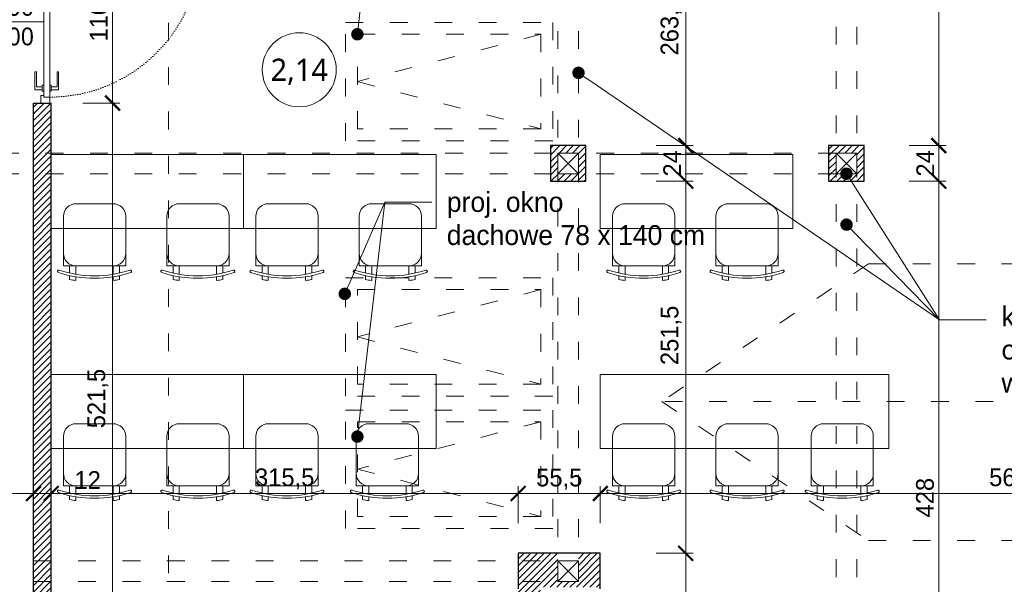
# Model space of a CAD drawing. Header units: millimetres. Extents: x 80301 to 146489, y -78581 to -28273.
# Tile 102 of 135: x 127965 to 128630, y -64125 to -63743. Entities that reach past the tile are written whole.
import ezdxf
from ezdxf import colors
from ezdxf.entities.mleader import LeaderData, LeaderLine
from ezdxf.enums import TextEntityAlignment as Align
from ezdxf.math import Vec2, Vec3

# ---------------------------------------------------------------- set-up
doc = ezdxf.new("R2010")
doc.units = ezdxf.units.MM
doc.linetypes.add('ACAD_ISO03W100', pattern=[30, 12, -18])
doc.linetypes.add('ACAD_ISO07W100', pattern=[3, 0, -3])
doc.layers.get('0').update_dxf_attribs({"lineweight": 0})
doc.layers.add('A-przekrycieram.ART', color=7, linetype='Continuous', lineweight=0, true_color=0xffffff)
doc.layers.add('wypełnienie 2', color=7, linetype='Continuous', lineweight=0, true_color=0x363636)
for name, color, linetype, lineweight in [('opis..KF', 250, 'Continuous', 15), ('stolarka_arch', 250, 'Continuous', 5), ('TEXT', 63, 'Continuous', 0), ('wymiar..KF', 12, 'Continuous', 5), ('ściana pro..KF', 222, 'Continuous', 30), ('ściany ist..KF', 61, 'Continuous', 5)]:
    doc.layers.add(name, color=color, linetype=linetype, lineweight=lineweight)
doc.styles.add('ARCH', font='segoeuil.ttf')
doc.styles.add('kamil', font='GOTHIC.TTF')
doc.dimstyles.new('100..KF', dxfattribs={"dimtxt": 12, "dimasz": 10, "dimexe": 5, "dimexo": 5, "dimgap": 3, "dimtad": 1, "dimdec": 1, "dimrnd": 0.5, "dimtxsty": 'kamil', "dimblk": 'ARCHTICK', "dimcen": 0, "dimclrd": 256, "dimclre": 256, "dimclrt": 256, "dimadec": 0, "dimazin": 0, "dimtfac": 1, "dimtdec": 1, "dimtofl": 0, "dimtmove": 0, "dimatfit": 3, "dimfxl": 10, "dimfxlon": 1, "dimlwd": 0, "dimlwe": 0, "dimarcsym": 0})
pattern_1 = [(45, (-308.0725, -28536.048), (-2.24506403, 2.24506403), [])]

# ---------------------------------------------------------------- blocks, each defined once
blk = doc.blocks.new('*U1234')
at = {"layer": 'A-przekrycieram.ART'}
h = blk.add_hatch(color=256, dxfattribs=at)
h.dxf.hatch_style = 1
h.paths.add_polyline_path([(0, 4200), (8500, 4200), (8500, 0), (0, 0)])
h.paths.add_polyline_path([(200, 4100), (8400, 4100), (8400, 100), (200, 100)], flags=16)
blk = doc.blocks.new('krzesło')
for p, q in [((5.74, 41.61), (5.74, 41.61)), ((2.59, 33.47), (0.01, 33.47)), ((9.14, 33.47), (4.31, 33.47)), ((9.14, 37.67), (42.78, 37.67)), ((9.14, -4.37), (9.14, 37.67)), ((1.78, 29.26), (-0.77, 29.26)), ((9.14, 29.26), (3.49, 29.26)), ((51.19, 29.26), (51.19, 4.04)), ((1.78, 4.04), (-0.77, 4.04)), ((9.14, 4.04), (3.49, 4.04)), ((2.59, -0.17), (0.01, -0.17)), ((9.14, -0.17), (4.31, -0.17)), ((42.78, -4.37), (9.14, -4.37)), ((5.74, -8.31), (5.74, -8.31))]:
    blk.add_line(p, q)
for centre, radius, start, end in [((79.11, 16.65), 78.35, 161.83805, 198.16195), ((79.11, 16.65), 76.67, 161.83805, 198.16195), ((5.46, 40.81), 0.841, 71.2164, 161.83805), ((5.46, 40.81), 0.841, 341.83805, 71.2164), ((79.11, 16.65), 80.87, 167.99678, 171.02665), ((17.55, 29.26), 8.41, 90, 180), ((42.78, 29.26), 8.41, 0, 90), ((79.11, 16.65), 80.87, 188.97335, 192.00322), ((17.55, 4.04), 8.41, 180, 270), ((42.78, 4.04), 8.41, 270, 0), ((5.46, -7.51), 0.841, 198.16195, 288.7836), ((5.46, -7.51), 0.841, 288.7836, 18.16195)]:
    blk.add_arc(centre, radius, start, end)
blk = doc.blocks.new('*U648')
at = {"layer": 'stolarka_arch', "linetype": 'ACAD_ISO03W100', "lineweight": 0, "ltscale": 0.1}
for points in [[(4.5, 102), (4.5, 0), (8.5, 0), (8.5, 102)], [(3.5, 97), (-1.5, 97), (-1.5, 85), (-0.5, 85), (-0.5, 95), (3.5, 95)], [(3.5, 98), (3.5, 94), (4.5, 94), (4.5, 98)], [(9.5, 98), (9.5, 94), (8.5, 94), (8.5, 98)], [(9.5, 97), (14.5, 97), (14.5, 85), (13.5, 85), (13.5, 95), (9.5, 95)]]:
    blk.add_lwpolyline(points, close=True, dxfattribs=at)
at = {"layer": 'stolarka_arch'}
for points in [[(5, -4), (5, -6), (0, -6), (0, 0), (4, 0), (4, -4), (5, -4)], [(106, 0), (4, 0), (4, -4), (106, -4)], [(101, 1), (101, 6), (89, 6), (89, 5), (99, 5), (99, 1)], [(102, 1), (98, 1), (98, 0), (102, 0)], [(105, -4), (105, -6), (110, -6), (110, 0), (106, 0), (106, -4), (105, -4)], [(101, -5), (101, -10), (89, -10), (89, -9), (99, -9), (99, -5)], [(102, -5), (98, -5), (98, -4), (102, -4)]]:
    blk.add_lwpolyline(points, close=True, dxfattribs=at)
blk.add_circle((4, 0.5), 0.5, dxfattribs=at)
at = {"layer": 'stolarka_arch', "linetype": 'ACAD_ISO07W100', "lineweight": 0, "ltscale": 0.5}
blk.add_arc((4, 0), 102, 0, 89.65063, dxfattribs=at)
blk = doc.blocks.new('opis drzwi')
at = {"layer": 'opis..KF'}
blk.add_line((-20, 0), (20, 0), dxfattribs=at)
at = {"layer": 'opis..KF', "style": 'ARCH', "flags": 12}
for tag, p in [('90', (0, 10)), ('200', (0, -10))]:
    blk.add_attdef(tag, text='', height=12, dxfattribs=at).set_placement(p, align=Align.MIDDLE_CENTER)
blk = doc.blocks.new('nr pom')
at = {"layer": 'opis..KF', "lineweight": 20}
blk.add_circle((0, 0), 25, dxfattribs=at)
at = {"layer": 'opis..KF', "style": 'ARCH'}
blk.add_attdef('00', text='', height=15, dxfattribs=at).set_placement((0, 0), align=Align.MIDDLE_CENTER)
blk = doc.blocks.new('_Dot')
at = {"color": 0, "linetype": 'ByBlock', "lineweight": -2}
blk.add_line((-0.5, 0), (-1, 0), dxfattribs=at)
at = {"color": 0, "linetype": 'ByBlock', "const_width": 0.5}
blk.add_lwpolyline([(-0.25, 0, 1), (0.25, 0, 1)], format="xyb", close=True, dxfattribs=at)
blk = doc.blocks.new('_ArchTick')
at = {"color": 0, "linetype": 'ByBlock', "const_width": 0.15}
blk.add_lwpolyline([(-0.5, -0.5), (0.5, 0.5)], dxfattribs=at)
blk = doc.blocks.new('*D1294')
at = {"layer": 'Defpoints', "color": 0, "linetype": 'ByBlock', "transparency": 16777216}
for p in [(127974.4, -64063.17), (127974.4, -64108.6), (127804.65, -64132.48)]:
    blk.add_point(p, dxfattribs=at)
at = {"layer": 'wymiar..KF', "linetype": 'Continuous', "lineweight": 0, "transparency": 16777216}
for p, q in [((127804.65, -64083.17), (127804.65, -64058.17)), ((127804.65, -64063.17), (127974.4, -64063.17)), ((127974.4, -64083.17), (127974.4, -64058.17))]:
    blk.add_line(p, q, dxfattribs=at)
at = {"layer": 'wymiar..KF', "linetype": 'ByBlock', "lineweight": 0, "transparency": 16777216, "xscale": 10, "yscale": 10, "zscale": 10, "rotation": 180}
blk.add_blockref('_ArchTick', (127804.65, -64063.17), dxfattribs=at)
at = {"layer": 'wymiar..KF', "linetype": 'ByBlock', "lineweight": 0, "transparency": 16777216, "xscale": 10, "yscale": 10, "zscale": 10}
blk.add_blockref('_ArchTick', (127974.4, -64063.17), dxfattribs=at)
at = {"layer": 'wymiar..KF', "linetype": 'ByBlock', "transparency": 16777216, "insert": (127889.53, -64053.87), "char_height": 12, "attachment_point": 5, "style": 'kamil'}
blk.add_mtext('170', dxfattribs=at)
blk = doc.blocks.new('*D1295')
at = {"layer": 'Defpoints', "color": 0, "linetype": 'ByBlock', "transparency": 16777216}
for p in [(127986.4, -64063.17), (127974.4, -64108.6), (127986.4, -64108.6)]:
    blk.add_point(p, dxfattribs=at)
at = {"layer": 'wymiar..KF', "linetype": 'Continuous', "lineweight": 0, "transparency": 16777216}
for p, q in [((127974.4, -64083.17), (127974.4, -64058.17)), ((127974.4, -64063.17), (127986.4, -64063.17)), ((127986.4, -64083.17), (127986.4, -64058.17)), ((128021.82, -64063.17), (127986.4, -64063.17))]:
    blk.add_line(p, q, dxfattribs=at)
at = {"layer": 'wymiar..KF', "linetype": 'ByBlock', "lineweight": 0, "transparency": 16777216, "xscale": 10, "yscale": 10, "zscale": 10, "rotation": 180}
blk.add_blockref('_ArchTick', (127974.4, -64063.17), dxfattribs=at)
at = {"layer": 'wymiar..KF', "linetype": 'ByBlock', "lineweight": 0, "transparency": 16777216, "xscale": 10, "yscale": 10, "zscale": 10}
blk.add_blockref('_ArchTick', (127986.4, -64063.17), dxfattribs=at)
at = {"layer": 'wymiar..KF', "linetype": 'ByBlock', "transparency": 16777216, "insert": (128011.06, -64054.02), "char_height": 12, "attachment_point": 5, "style": 'kamil'}
blk.add_mtext('12', dxfattribs=at)
blk = doc.blocks.new('*D1296')
at = {"layer": 'Defpoints', "color": 0, "linetype": 'ByBlock', "transparency": 16777216}
for p in [(128301.9, -64063.17), (127986.4, -64108.6), (128301.9, -64103.6)]:
    blk.add_point(p, dxfattribs=at)
at = {"layer": 'wymiar..KF', "linetype": 'Continuous', "lineweight": 0, "transparency": 16777216}
for p, q in [((127986.4, -64083.17), (127986.4, -64058.17)), ((127986.4, -64063.17), (128301.9, -64063.17)), ((128301.9, -64083.17), (128301.9, -64058.17))]:
    blk.add_line(p, q, dxfattribs=at)
at = {"layer": 'wymiar..KF', "linetype": 'ByBlock', "lineweight": 0, "transparency": 16777216, "xscale": 10, "yscale": 10, "zscale": 10, "rotation": 180}
blk.add_blockref('_ArchTick', (127986.4, -64063.17), dxfattribs=at)
at = {"layer": 'wymiar..KF', "linetype": 'ByBlock', "lineweight": 0, "transparency": 16777216, "xscale": 10, "yscale": 10, "zscale": 10}
blk.add_blockref('_ArchTick', (128301.9, -64063.17), dxfattribs=at)
at = {"layer": 'wymiar..KF', "linetype": 'ByBlock', "transparency": 16777216, "insert": (128144.15, -64053.32), "char_height": 12, "attachment_point": 5, "style": 'kamil'}
blk.add_mtext('315,5', dxfattribs=at)
blk = doc.blocks.new('*D1297')
at = {"layer": 'Defpoints', "color": 0, "linetype": 'ByBlock', "transparency": 16777216}
for p in [(128357.4, -64063.17), (128301.9, -64103.6), (128357.4, -64103.6)]:
    blk.add_point(p, dxfattribs=at)
at = {"layer": 'wymiar..KF', "linetype": 'Continuous', "lineweight": 0, "transparency": 16777216}
for p, q in [((128301.9, -64083.17), (128301.9, -64058.17)), ((128301.9, -64063.17), (128357.4, -64063.17)), ((128357.4, -64083.17), (128357.4, -64058.17))]:
    blk.add_line(p, q, dxfattribs=at)
at = {"layer": 'wymiar..KF', "linetype": 'ByBlock', "lineweight": 0, "transparency": 16777216, "xscale": 10, "yscale": 10, "zscale": 10, "rotation": 180}
blk.add_blockref('_ArchTick', (128301.9, -64063.17), dxfattribs=at)
at = {"layer": 'wymiar..KF', "linetype": 'ByBlock', "lineweight": 0, "transparency": 16777216, "xscale": 10, "yscale": 10, "zscale": 10}
blk.add_blockref('_ArchTick', (128357.4, -64063.17), dxfattribs=at)
at = {"layer": 'wymiar..KF', "linetype": 'ByBlock', "transparency": 16777216, "insert": (128329.65, -64053.47), "char_height": 12, "attachment_point": 5, "style": 'kamil'}
blk.add_mtext('55,5', dxfattribs=at)
blk = doc.blocks.new('*D1298')
at = {"layer": 'Defpoints', "color": 0, "linetype": 'ByBlock', "transparency": 16777216}
for p in [(128922.9, -64051.73), (128922.9, -64063.17), (128357.4, -64103.6)]:
    blk.add_point(p, dxfattribs=at)
at = {"layer": 'wymiar..KF', "linetype": 'Continuous', "lineweight": 0, "transparency": 16777216}
for p, q in [((128357.4, -64083.17), (128357.4, -64058.17)), ((128357.4, -64063.17), (128922.9, -64063.17)), ((128922.9, -64056.73), (128922.9, -64068.17))]:
    blk.add_line(p, q, dxfattribs=at)
at = {"layer": 'wymiar..KF', "linetype": 'ByBlock', "lineweight": 0, "transparency": 16777216, "xscale": 10, "yscale": 10, "zscale": 10, "rotation": 180}
blk.add_blockref('_ArchTick', (128357.4, -64063.17), dxfattribs=at)
at = {"layer": 'wymiar..KF', "linetype": 'ByBlock', "lineweight": 0, "transparency": 16777216, "xscale": 10, "yscale": 10, "zscale": 10}
blk.add_blockref('_ArchTick', (128922.9, -64063.17), dxfattribs=at)
at = {"layer": 'wymiar..KF', "linetype": 'ByBlock', "transparency": 16777216, "insert": (128640.15, -64053.32), "char_height": 12, "attachment_point": 5, "style": 'kamil'}
blk.add_mtext('565,5', dxfattribs=at)
blk = doc.blocks.new('*D1323')
at = {"layer": 'Defpoints', "color": 0, "linetype": 'ByBlock', "transparency": 16777216}
for p in [(127974.4, -63799.21), (128027.87, -63799.21), (128027.87, -64320.49)]:
    blk.add_point(p, dxfattribs=at)
at = {"layer": 'wymiar..KF', "linetype": 'Continuous', "lineweight": 0, "transparency": 16777216}
for p, q in [((128007.87, -63799.21), (128032.87, -63799.21)), ((128027.87, -64320.49), (128027.87, -63799.21)), ((128027.87, -64320.49), (128032.87, -64320.49))]:
    blk.add_line(p, q, dxfattribs=at)
at = {"layer": 'wymiar..KF', "linetype": 'ByBlock', "lineweight": 0, "transparency": 16777216, "xscale": 10, "yscale": 10, "zscale": 10}
for p, rotation in [((128027.87, -63799.21), 90), ((128027.87, -64320.49), 270)]:
    blk.add_blockref('_ArchTick', p, dxfattribs=dict(at, rotation=rotation))
at = {"layer": 'wymiar..KF', "linetype": 'ByBlock', "transparency": 16777216, "insert": (128018.01, -63998.99), "char_height": 12, "attachment_point": 5, "rotation": 90, "style": 'kamil'}
blk.add_mtext('521,5', dxfattribs=at)
blk = doc.blocks.new('*D1324')
at = {"layer": 'Defpoints', "color": 0, "linetype": 'ByBlock', "transparency": 16777216}
for p in [(127974.4, -63689.21), (128027.87, -63689.21), (127974.4, -63799.21)]:
    blk.add_point(p, dxfattribs=at)
at = {"layer": 'wymiar..KF', "linetype": 'Continuous', "lineweight": 0, "transparency": 16777216}
for p, q in [((128007.87, -63689.21), (128032.87, -63689.21)), ((128027.87, -63799.21), (128027.87, -63689.21)), ((128007.87, -63799.21), (128032.87, -63799.21))]:
    blk.add_line(p, q, dxfattribs=at)
at = {"layer": 'wymiar..KF', "linetype": 'ByBlock', "lineweight": 0, "transparency": 16777216, "xscale": 10, "yscale": 10, "zscale": 10}
for p, rotation in [((128027.87, -63689.21), 90), ((128027.87, -63799.21), 270)]:
    blk.add_blockref('_ArchTick', p, dxfattribs=dict(at, rotation=rotation))
at = {"layer": 'wymiar..KF', "linetype": 'ByBlock', "transparency": 16777216, "insert": (128018.56, -63744.21), "char_height": 12, "attachment_point": 5, "rotation": 90, "style": 'kamil'}
blk.add_mtext('110', dxfattribs=at)
blk = doc.blocks.new('*D1349')
at = {"layer": 'Defpoints', "color": 0, "linetype": 'ByBlock', "transparency": 16777216}
for p in [(128357.4, -64103.6), (128415.11, -64103.6), (128361.16, -64320.49)]:
    blk.add_point(p, dxfattribs=at)
at = {"layer": 'wymiar..KF', "linetype": 'Continuous', "lineweight": 0, "transparency": 16777216}
for p, q in [((128395.11, -64103.6), (128420.11, -64103.6)), ((128415.11, -64320.49), (128415.11, -64103.6)), ((128395.11, -64320.49), (128420.11, -64320.49))]:
    blk.add_line(p, q, dxfattribs=at)
at = {"layer": 'wymiar..KF', "linetype": 'ByBlock', "lineweight": 0, "transparency": 16777216, "xscale": 10, "yscale": 10, "zscale": 10}
for p, rotation in [((128415.11, -64103.6), 90), ((128415.11, -64320.49), 270)]:
    blk.add_blockref('_ArchTick', p, dxfattribs=dict(at, rotation=rotation))
at = {"layer": 'wymiar..KF', "linetype": 'ByBlock', "transparency": 16777216, "insert": (128405.81, -64231.83), "char_height": 12, "attachment_point": 5, "rotation": 90, "style": 'kamil'}
blk.add_mtext('217', dxfattribs=at)
blk = doc.blocks.new('*D1350')
at = {"layer": 'Defpoints', "color": 0, "linetype": 'ByBlock', "transparency": 16777216}
for p in [(128347.65, -63851.99), (128415.11, -63851.99), (128357.4, -64103.6)]:
    blk.add_point(p, dxfattribs=at)
at = {"layer": 'wymiar..KF', "linetype": 'Continuous', "lineweight": 0, "transparency": 16777216}
for p, q in [((128395.11, -63851.99), (128420.11, -63851.99)), ((128415.11, -64103.6), (128415.11, -63851.99)), ((128395.11, -64103.6), (128420.11, -64103.6))]:
    blk.add_line(p, q, dxfattribs=at)
at = {"layer": 'wymiar..KF', "linetype": 'ByBlock', "lineweight": 0, "transparency": 16777216, "xscale": 10, "yscale": 10, "zscale": 10}
for p, rotation in [((128415.11, -63851.99), 90), ((128415.11, -64103.6), 270)]:
    blk.add_blockref('_ArchTick', p, dxfattribs=dict(at, rotation=rotation))
at = {"layer": 'wymiar..KF', "linetype": 'ByBlock', "transparency": 16777216, "insert": (128405.26, -63956.29), "char_height": 12, "attachment_point": 5, "rotation": 90, "style": 'kamil'}
blk.add_mtext('251,5', dxfattribs=at)
blk = doc.blocks.new('*D1351')
at = {"layer": 'Defpoints', "color": 0, "linetype": 'ByBlock', "transparency": 16777216}
for p in [(128347.65, -63827.99), (128415.11, -63827.99), (128347.65, -63851.99)]:
    blk.add_point(p, dxfattribs=at)
at = {"layer": 'wymiar..KF', "linetype": 'Continuous', "lineweight": 0, "transparency": 16777216}
for p, q in [((128395.11, -63827.99), (128420.11, -63827.99)), ((128415.11, -63851.99), (128415.11, -63827.99)), ((128395.11, -63851.99), (128420.11, -63851.99))]:
    blk.add_line(p, q, dxfattribs=at)
at = {"layer": 'wymiar..KF', "linetype": 'ByBlock', "lineweight": 0, "transparency": 16777216, "xscale": 10, "yscale": 10, "zscale": 10}
for p, rotation in [((128415.11, -63827.99), 90), ((128415.11, -63851.99), 270)]:
    blk.add_blockref('_ArchTick', p, dxfattribs=dict(at, rotation=rotation))
at = {"layer": 'wymiar..KF', "linetype": 'ByBlock', "transparency": 16777216, "insert": (128405.96, -63839.99), "char_height": 12, "attachment_point": 5, "rotation": 90, "style": 'kamil'}
blk.add_mtext('24', dxfattribs=at)
blk = doc.blocks.new('*D1352')
at = {"layer": 'Defpoints', "color": 0, "linetype": 'ByBlock', "transparency": 16777216}
for p in [(128415.11, -63564.49), (128415.11, -63564.49), (128347.65, -63827.99)]:
    blk.add_point(p, dxfattribs=at)
at = {"layer": 'wymiar..KF', "linetype": 'Continuous', "lineweight": 0, "transparency": 16777216}
for p, q in [((128415.11, -63564.49), (128420.11, -63564.49)), ((128415.11, -63827.99), (128415.11, -63564.49)), ((128395.11, -63827.99), (128420.11, -63827.99))]:
    blk.add_line(p, q, dxfattribs=at)
at = {"layer": 'wymiar..KF', "linetype": 'ByBlock', "lineweight": 0, "transparency": 16777216, "xscale": 10, "yscale": 10, "zscale": 10}
for p, rotation in [((128415.11, -63564.49), 90), ((128415.11, -63827.99), 270)]:
    blk.add_blockref('_ArchTick', p, dxfattribs=dict(at, rotation=rotation))
at = {"layer": 'wymiar..KF', "linetype": 'ByBlock', "transparency": 16777216, "insert": (128405.26, -63746.98), "char_height": 12, "attachment_point": 5, "rotation": 90, "style": 'kamil'}
blk.add_mtext('263,5', dxfattribs=at)
blk = doc.blocks.new('*D1392')
at = {"layer": 'Defpoints', "color": 0, "linetype": 'ByBlock', "transparency": 16777216}
for p in [(128535.65, -63851.99), (128586.07, -63851.99), (128535.65, -64279.99)]:
    blk.add_point(p, dxfattribs=at)
at = {"layer": 'wymiar..KF', "linetype": 'Continuous', "lineweight": 0, "transparency": 16777216}
for p, q in [((128566.07, -63851.99), (128591.07, -63851.99)), ((128586.07, -64279.99), (128586.07, -63851.99)), ((128566.07, -64279.99), (128591.07, -64279.99))]:
    blk.add_line(p, q, dxfattribs=at)
at = {"layer": 'wymiar..KF', "linetype": 'ByBlock', "lineweight": 0, "transparency": 16777216, "xscale": 10, "yscale": 10, "zscale": 10}
for p, rotation in [((128586.07, -63851.99), 90), ((128586.07, -64279.99), 270)]:
    blk.add_blockref('_ArchTick', p, dxfattribs=dict(at, rotation=rotation))
at = {"layer": 'wymiar..KF', "linetype": 'ByBlock', "transparency": 16777216, "insert": (128576.77, -64065.99), "char_height": 12, "attachment_point": 5, "rotation": 90, "style": 'kamil'}
blk.add_mtext('428', dxfattribs=at)
blk = doc.blocks.new('*D1393')
at = {"layer": 'Defpoints', "color": 0, "linetype": 'ByBlock', "transparency": 16777216}
for p in [(128535.65, -63827.99), (128586.07, -63827.99), (128535.65, -63851.99)]:
    blk.add_point(p, dxfattribs=at)
at = {"layer": 'wymiar..KF', "linetype": 'Continuous', "lineweight": 0, "transparency": 16777216}
for p, q in [((128566.07, -63827.99), (128591.07, -63827.99)), ((128586.07, -63851.99), (128586.07, -63827.99)), ((128566.07, -63851.99), (128591.07, -63851.99))]:
    blk.add_line(p, q, dxfattribs=at)
at = {"layer": 'wymiar..KF', "linetype": 'ByBlock', "lineweight": 0, "transparency": 16777216, "xscale": 10, "yscale": 10, "zscale": 10}
for p, rotation in [((128586.07, -63827.99), 90), ((128586.07, -63851.99), 270)]:
    blk.add_blockref('_ArchTick', p, dxfattribs=dict(at, rotation=rotation))
at = {"layer": 'wymiar..KF', "linetype": 'ByBlock', "transparency": 16777216, "insert": (128576.92, -63839.99), "char_height": 12, "attachment_point": 5, "rotation": 90, "style": 'kamil'}
blk.add_mtext('24', dxfattribs=at)
blk = doc.blocks.new('*D1394')
at = {"layer": 'Defpoints', "color": 0, "linetype": 'ByBlock', "transparency": 16777216}
for p in [(128583.93, -63564.49), (128586.07, -63564.49), (128535.65, -63827.99)]:
    blk.add_point(p, dxfattribs=at)
at = {"layer": 'wymiar..KF', "linetype": 'Continuous', "lineweight": 0, "transparency": 16777216}
for p, q in [((128586.07, -63564.49), (128591.07, -63564.49)), ((128586.07, -63827.99), (128586.07, -63564.49)), ((128566.07, -63827.99), (128591.07, -63827.99))]:
    blk.add_line(p, q, dxfattribs=at)
at = {"layer": 'wymiar..KF', "linetype": 'ByBlock', "lineweight": 0, "transparency": 16777216, "xscale": 10, "yscale": 10, "zscale": 10}
for p, rotation in [((128586.07, -63564.49), 90), ((128586.07, -63827.99), 270)]:
    blk.add_blockref('_ArchTick', p, dxfattribs=dict(at, rotation=rotation))
at = {"layer": 'wymiar..KF', "linetype": 'ByBlock', "transparency": 16777216, "insert": (128576.22, -63696.24), "char_height": 12, "attachment_point": 5, "rotation": 90, "style": 'kamil'}
blk.add_mtext('263,5', dxfattribs=at)

msp = doc.modelspace()

# ---------------------------------------------------------------- hatches: boundary and pattern name
at = {"layer": 'wypełnienie 2', "linetype": 'ByBlock', "transparency": 33554595}
h = msp.add_hatch(dxfattribs=at)
h.set_pattern_fill('ANSI31', color=256)
h.set_pattern_definition(pattern_1)
h.paths.add_polyline_path([(127986.4, -63799.21), (127974.4, -63799.21), (127974.4, -63832.99), (127986.4, -63832.99)])
h.paths.add_polyline_path([(127986.4, -63834.1), (127986.4, -63832.99), (127974.4, -63832.99), (127974.4, -63846.99), (127986.4, -63846.99)])
h.paths.add_polyline_path([(127986.4, -63846.99), (127974.4, -63846.99), (127974.4, -64108.6), (127986.4, -64108.6)])
h.paths.add_polyline_path([(127986.4, -64108.6), (127974.4, -64108.6), (127974.4, -64122.6), (127986.4, -64122.6)])
h.paths.add_polyline_path([(127986.4, -64122.6), (127974.4, -64122.6), (127974.4, -64342.49), (127986.4, -64342.49), (127986.4, -64332.49), (128057.81, -64332.49), (128065.65, -64324.13), (128065.65, -64320.49), (127986.4, -64320.49)])
h.paths.add_polyline_path([(127834.2, -63956.43), (127977.3, -63956.43), (127977.3, -63895.77), (127834.2, -63895.77)], flags=9)
h = msp.add_hatch(dxfattribs=at)
h.set_pattern_fill('ANSI31', color=256)
h.set_pattern_definition(pattern_1)
h.paths.add_polyline_path([(128342.65, -63827.99), (128328.65, -63827.99), (128328.65, -63832.99), (128342.65, -63832.99)])
h.paths.add_polyline_path([(128328.65, -63827.99), (128323.65, -63827.99), (128323.65, -63832.99), (128328.65, -63832.99)])
h.paths.add_polyline_path([(128328.65, -63832.99), (128323.65, -63832.99), (128323.65, -63846.99), (128328.65, -63846.99)])
h.paths.add_polyline_path([(128328.65, -63846.99), (128323.65, -63846.99), (128323.65, -63851.99), (128328.65, -63851.99)])
h.paths.add_polyline_path([(128342.65, -63846.99), (128328.65, -63846.99), (128328.65, -63851.99), (128342.65, -63851.99)])
h.paths.add_polyline_path([(128347.65, -63846.99), (128342.65, -63846.99), (128342.65, -63851.99), (128347.65, -63851.99)])
h.paths.add_polyline_path([(128347.65, -63832.99), (128342.65, -63832.99), (128342.65, -63846.99), (128347.65, -63846.99)])
h.paths.add_polyline_path([(128347.65, -63827.99), (128342.65, -63827.99), (128342.65, -63832.99), (128347.65, -63832.99)])
h = msp.add_hatch(dxfattribs=at)
h.set_pattern_fill('ANSI31', color=256)
h.set_pattern_definition(pattern_1)
h.paths.add_polyline_path([(128516.65, -63832.99), (128511.65, -63832.99), (128511.65, -63846.99), (128516.65, -63846.99)])
h.paths.add_polyline_path([(128530.65, -63827.99), (128516.65, -63827.99), (128516.65, -63832.99), (128530.65, -63832.99)])
h.paths.add_polyline_path([(128516.65, -63827.99), (128511.65, -63827.99), (128511.65, -63832.99), (128516.65, -63832.99)])
h.paths.add_polyline_path([(128516.65, -63846.99), (128511.65, -63846.99), (128511.65, -63851.99), (128516.65, -63851.99)])
h.paths.add_polyline_path([(128530.65, -63846.99), (128524.9, -63846.99, -0.256566), (128524.32, -63848.05, -0.59164), (128522.4, -63846.99), (128516.65, -63846.99), (128516.65, -63851.99), (128530.65, -63851.99)])
h.paths.add_polyline_path([(128535.65, -63827.99), (128530.65, -63827.99), (128530.65, -63851.99), (128535.65, -63851.99)])
h = msp.add_hatch(dxfattribs=at)
h.set_pattern_fill('ANSI31', color=256)
h.set_pattern_definition(pattern_1)
h.paths.add_polyline_path([(128357.4, -64103.6), (128342.65, -64103.6), (128342.65, -64122.6), (128328.65, -64122.6), (128301.9, -64122.6), (128301.9, -64127.6), (128301.9, -64320.49), (128069.06, -64320.49), (128065.65, -64324.13), (128065.65, -64332.49), (128301.9, -64332.49), (128301.9, -64342.49), (128342.65, -64342.49), (128342.65, -64356.49), (128342.65, -64361.49), (128357.4, -64361.49), (128357.4, -64332.49), (128316.9, -64332.49), (128316.9, -64126.49), (128357.4, -64126.49)])
h.paths.add_polyline_path([(128328.65, -64108.6), (128301.9, -64108.6), (128301.9, -64122.6), (128328.65, -64122.6)], flags=17)
h.paths.add_polyline_path([(128328.65, -64103.6), (128301.9, -64103.6), (128301.9, -64108.6), (128328.65, -64108.6)], flags=17)
h.paths.add_polyline_path([(128328.65, -64342.49), (128301.9, -64342.49), (128301.9, -64355.99), (128328.65, -64355.99)], flags=17)
h.paths.add_polyline_path([(128328.65, -64355.99), (128301.9, -64355.99), (128301.9, -64361.49), (128328.65, -64361.49)], flags=17)
h.paths.add_polyline_path([(128342.65, -64356.49), (128328.65, -64356.49), (128328.65, -64361.49), (128342.65, -64361.49)], flags=17)
h.paths.add_polyline_path([(128065.65, -64324.13), (128057.81, -64332.49), (128065.65, -64332.49)])
h.paths.add_polyline_path([(128516.65, -64320.49), (128371.4, -64320.49), (128371.4, -64332.49), (128516.65, -64332.49)])
h.paths.add_polyline_path([(128530.65, -64320.49), (128516.65, -64320.49), (128516.65, -64332.49), (128530.65, -64332.49)])

# ---------------------------------------------------------------- linework, layer by layer
at = {"linetype": 'ACAD_ISO03W100'}
for p, q in [((128065.65, -62604.99), (128065.65, -65213.49)), ((128328.65, -64122.6), (128328.65, -62730.99)), ((128342.65, -64122.6), (128342.65, -62730.99)), ((128516.65, -64749.6), (128516.65, -62730.99)), ((128530.65, -64749.6), (128530.65, -62730.99)), ((128317.26, -63752.73), (128193.26, -63784.73)), ((128193.26, -63784.73), (128317.26, -63816.73)), ((127802.65, -63832.99), (128328.65, -63832.99)), ((128516.65, -63832.99), (128342.65, -63832.99)), ((127802.65, -63846.99), (128328.65, -63846.99)), ((128516.65, -63846.99), (128342.65, -63846.99)), ((128538.53, -63907.99), (128398.9, -64000.99)), ((128538.53, -63907.99), (128922.9, -63907.99)), ((128317.26, -63925.31), (128193.26, -63957.31)), ((128193.26, -63957.31), (128317.26, -63989.31)), ((128922.9, -64000.99), (128398.9, -64000.99)), ((128398.9, -64000.99), (128538.53, -64094.99)), ((128317.26, -64014.73), (128193.26, -64046.73)), ((128193.26, -64046.73), (128317.26, -64078.73)), ((128538.53, -64094.99), (128922.9, -64094.99)), ((127614.65, -64108.6), (128328.65, -64108.6)), ((127614.65, -64122.6), (128328.65, -64122.6))]:
    msp.add_line(p, q, dxfattribs=at)
for points in [[(128185.26, -63824.73), (128185.26, -63744.73), (128325.26, -63744.73), (128325.26, -63824.73)], [(128193.26, -63816.73), (128193.26, -63752.73), (128317.26, -63752.73), (128317.26, -63816.73)], [(128185.26, -63997.31), (128185.26, -63917.31), (128325.26, -63917.31), (128325.26, -63997.31)], [(128193.26, -63989.31), (128193.26, -63925.31), (128317.26, -63925.31), (128317.26, -63989.31)], [(128185.26, -64086.73), (128185.26, -64006.73), (128325.26, -64006.73), (128325.26, -64086.73)], [(128193.26, -64078.73), (128193.26, -64014.73), (128317.26, -64014.73), (128317.26, -64078.73)]]:
    msp.add_lwpolyline(points, close=True, dxfattribs=at)
for points in [[(127986.4, -63884.1), (127986.4, -63834.1), (128116.4, -63834.1), (128116.4, -63884.1), (127986.4, -63884.1)], [(128116.4, -63884.1), (128116.4, -63834.1), (128246.4, -63834.1), (128246.4, -63884.1), (128116.4, -63884.1)], [(128357.4, -63884.1), (128357.4, -63834.1), (128487.4, -63834.1), (128487.4, -63884.1), (128357.4, -63884.1)], [(127986.4, -64032.82), (127986.4, -63982.82), (128116.4, -63982.82), (128116.4, -64032.82), (127986.4, -64032.82)], [(128116.4, -64032.82), (128116.4, -63982.82), (128246.4, -63982.82), (128246.4, -64032.82), (128116.4, -64032.82)]]:
    msp.add_lwpolyline(points)
msp.add_lwpolyline([(128552.4, -63982.82), (128552.4, -64032.82), (128357.4, -64032.82), (128357.4, -63982.82)], close=True)
at = {"layer": 'ściana pro..KF', "linetype": 'ByBlock'}
for p, q in [((127974.4, -64361.49), (127974.4, -63799.21)), ((127974.4, -63799.21), (127986.4, -63799.21)), ((127986.4, -64320.49), (127986.4, -63799.21))]:
    msp.add_line(p, q, dxfattribs=at)
for points in [[(128323.65, -63851.99), (128347.65, -63851.99), (128347.65, -63827.99), (128323.65, -63827.99)], [(128511.65, -63851.99), (128535.65, -63851.99), (128535.65, -63827.99), (128511.65, -63827.99)]]:
    msp.add_lwpolyline(points, close=True, dxfattribs=at)
msp.add_lwpolyline([(128357.4, -64127.6), (128357.4, -64103.6), (128301.9, -64103.6), (128301.9, -64127.6)], dxfattribs=at)
at = {"layer": 'ściany ist..KF', "linetype": 'ByBlock'}
for p, q in [((128328.65, -63832.99), (128342.65, -63846.99)), ((128328.65, -63846.99), (128342.65, -63832.99)), ((128328.65, -63832.99), (128342.65, -63846.99)), ((128328.65, -63846.99), (128342.65, -63832.99)), ((128516.65, -63832.99), (128530.65, -63846.99)), ((128516.65, -63846.99), (128530.65, -63832.99)), ((128328.65, -64108.6), (128342.65, -64122.6)), ((128328.65, -64122.6), (128342.65, -64108.6))]:
    msp.add_line(p, q, dxfattribs=at)
for points in [[(128328.65, -63832.99), (128342.65, -63832.99), (128342.65, -63846.99), (128328.65, -63846.99), (128328.65, -63832.99)], [(128328.65, -63832.99), (128342.65, -63832.99), (128342.65, -63846.99), (128328.65, -63846.99), (128328.65, -63832.99)], [(128516.65, -63832.99), (128530.65, -63832.99), (128530.65, -63846.99), (128516.65, -63846.99), (128516.65, -63832.99)], [(128328.65, -64108.6), (128342.65, -64108.6), (128342.65, -64122.6), (128328.65, -64122.6), (128328.65, -64108.6)]]:
    msp.add_lwpolyline(points, dxfattribs=at)
for points in [[(128328.65, -63846.99), (128342.65, -63846.99), (128342.65, -63832.99), (128328.65, -63832.99)], [(128516.65, -63846.99), (128530.65, -63846.99), (128530.65, -63832.99), (128516.65, -63832.99)], [(128328.65, -64122.6), (128342.65, -64122.6), (128342.65, -64108.6), (128328.65, -64108.6)]]:
    msp.add_lwpolyline(points, close=True, dxfattribs=at)

# ---------------------------------------------------------------- block references
msp.add_blockref('*U1234', (122274.45, -66535.84))
at = {"rotation": 89.99999999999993}
for p in [(128032.36, -63918.46), (128102.18, -63918.46), (128162.36, -63918.46), (128232.18, -63918.46), (128403.36, -63918.46), (128473.18, -63918.46), (128032.36, -64067.18), (128102.18, -64067.18), (128162.36, -64067.18), (128230.18, -64067.18), (128403.36, -64067.18), (128473.18, -64067.18), (128537.46, -64067.18)]:
    msp.add_blockref('krzesło', p, dxfattribs=at)
at = {"layer": 'opis..KF', "color": 30}
msp.add_blockref('nr pom', (128154.03, -63776.73), dxfattribs=at).add_auto_attribs({'00': '2,14'})
at = {"layer": 'stolarka_arch', "rotation": 270}
msp.add_blockref('*U648', (127985.4, -63689.21), dxfattribs=at)
at = {"layer": 'TEXT'}
ref = msp.add_blockref('opis drzwi', (127961.4, -63744.21), dxfattribs=at)
ref.add_attrib('90', '100', dxfattribs={"layer": 'opis..KF', "height": 12, "style": 'ARCH'}).set_placement((127961.4, -63734.21), align=Align.MIDDLE_CENTER)
ref.add_attrib('200', '200', dxfattribs={"layer": 'opis..KF', "height": 12, "style": 'ARCH'}).set_placement((127961.4, -63754.21), align=Align.MIDDLE_CENTER)

# ---------------------------------------------------------------- dimensions: what is measured, and where the dimension line sits
at = {"layer": 'wymiar..KF', "linetype": 'ByBlock'}
for base, p1, p2, picture, middle in [((128415.11, -63564.49), (128347.65, -63827.99), (128415.11, -63564.49), '*D1352', (128415.11, -63746.98)), ((128027.87, -63799.21), (128027.87, -64320.49), (127974.4, -63799.21), '*D1323', (128027.87, -63998.99)), ((128415.11, -63851.99), (128357.4, -64103.6), (128347.65, -63851.99), '*D1350', (128415.11, -63956.29)), ((128415.11, -64103.6), (128361.16, -64320.49), (128357.4, -64103.6), '*D1349', (128415.11, -64231.83))]:
    dim = msp.add_linear_dim(base=base, p1=p1, p2=p2, angle=90, dimstyle='100..KF', override={"dimtmove": 1, "dimfxl": 20}, dxfattribs=at)
    dim.commit()
    dim.dimension.update_dxf_attribs({"geometry": picture, "text_midpoint": middle, "dimtype": 160})
for base, p1, p2, picture, middle in [((128586.07, -63564.49), (128535.65, -63827.99), (128583.93, -63564.49), '*D1394', (128576.22, -63696.24)), ((128027.87, -63689.21), (127974.4, -63799.21), (127974.4, -63689.21), '*D1324', (128018.56, -63744.21)), ((128415.11, -63827.99), (128347.65, -63851.99), (128347.65, -63827.99), '*D1351', (128405.96, -63839.99)), ((128586.07, -63827.99), (128535.65, -63851.99), (128535.65, -63827.99), '*D1393', (128576.92, -63839.99)), ((128586.07, -63851.99), (128535.65, -64279.99), (128535.65, -63851.99), '*D1392', (128576.77, -64065.99))]:
    dim = msp.add_linear_dim(base=base, p1=p1, p2=p2, angle=90, dimstyle='100..KF', override={"dimtmove": 1, "dimfxl": 20}, dxfattribs=at)
    dim.commit()
    dim.dimension.update_dxf_attribs({"geometry": picture, "text_midpoint": middle})
for base, p1, p2, picture, middle in [((127974.40081421, -64063.16838345), (127804.65081421, -64132.48066998), (127974.40081421, -64108.60018182), '*D1294', (127889.52581421, -64053.86654796)), ((128301.9, -64063.17), (127986.4, -64108.6), (128301.9, -64103.6), '*D1296', (128144.15, -64053.32)), ((128357.4, -64063.17), (128301.9, -64103.6), (128357.4, -64103.6), '*D1297', (128329.65, -64053.47)), ((128922.9, -64063.17), (128357.4, -64103.6), (128922.9, -64051.73), '*D1298', (128640.15, -64053.32))]:
    dim = msp.add_linear_dim(base=base, p1=p1, p2=p2, dimstyle='100..KF', override={"dimtmove": 1, "dimfxl": 20}, dxfattribs=at)
    dim.commit()
    dim.dimension.update_dxf_attribs({"geometry": picture, "text_midpoint": middle})
dim = msp.add_linear_dim(base=(127986.4, -64063.17), p1=(127974.4, -64108.6), p2=(127986.4, -64108.6), dimstyle='100..KF', override={"dimtmove": 1, "dimfxl": 20}, dxfattribs=at)
dim.commit()
dim.dimension.update_dxf_attribs({"geometry": '*D1295', "text_midpoint": (128011.06, -64064.6), "dimtype": 160})

# ---------------------------------------------------------------- leaders
at = {"layer": 'opis..KF', "lineweight": 9}
ml = msp.add_multileader_mtext('Standard', dxfattribs=at)
ml.set_content(' ', color=256, style='ARCH')
ml.set_leader_properties(color=256, linetype='ByLayer', lineweight=-1)
ml.set_arrow_properties(name='DOT')
ml.build(insert=Vec2(0, 0))
ml.multileader.update_dxf_attribs({"dogleg_length": 31.74, "arrow_head_size": 8.39})
ctx = ml.context
ctx.base_point, ctx.char_height, ctx.arrow_head_size, ctx.landing_gap_size, ctx.plane_origin = Vec3(128244.29, -63580.97), 13.42, 8.39, 10.06, Vec3(127557.07, -63657.88)
notes = []
notes.append((ctx, [(1, (1, 1, 0), (128212.55, -63580.97), (1, 0), 31.74, [(0, [(128193.26, -63752.73)], 0, [])])]))
ctx.mtext.insert, ctx.mtext.width, ctx.mtext.flow_direction = Vec3(128254.35, -63574.26), 152.5547, 5
ml = msp.add_multileader_mtext('Standard', dxfattribs=at)
ml.set_content(' ', color=256, style='ARCH')
ml.set_leader_properties(color=256, linetype='ByLayer', lineweight=-1)
ml.set_arrow_properties(name='DOT')
ml.build(insert=Vec2(0, 0))
ml.multileader.update_dxf_attribs({"dogleg_length": 31.74, "arrow_head_size": 8.39})
ctx = ml.context
ctx.base_point, ctx.char_height, ctx.arrow_head_size, ctx.landing_gap_size, ctx.plane_origin = Vec3(128618.17, -63945.76), 13.42, 8.39, 10.06, Vec3(127931.64, -64019.71)
notes.append((ctx, [(1, (1, 1, 0), (128586.43, -63945.76), (1, 0), 31.74, [(0, [(128342.65, -63778.82)], 0, [])])]))
ctx.mtext.insert, ctx.mtext.width, ctx.mtext.flow_direction = Vec3(128628.23, -63939.05), 152.5547, 5
ml = msp.add_multileader_mtext('Standard', dxfattribs=at)
ml.set_content('obudowa belki drewnianej płytami gk-fw odpornosci ogniowej EI 60. Wysokość do belki 220 cm', color=256, style='ARCH')
ml.set_leader_properties(color=256, linetype='ByLayer', lineweight=-1)
ml.set_arrow_properties(name='DOT')
ml.build(insert=Vec2(0, 0))
ml.multileader.update_dxf_attribs({"dogleg_length": 28.39, "arrow_head_size": 7.5})
ctx = ml.context
ctx.base_point, ctx.char_height, ctx.arrow_head_size, ctx.landing_gap_size, ctx.plane_origin = Vec3(127811.27, -63871.27), 12, 7.5, 9, Vec3(127157.4, -63969.29)
notes.append((ctx, [(1, (1, 1, 0), (127782.88, -63871.27), (1, 0), 28.39, [(0, [(127737.06, -63841.02)], 0, [])])]))
ctx.mtext.insert, ctx.mtext.width, ctx.mtext.flow_direction = Vec3(127820.27, -63865.16), 151.5727, 5
ml = msp.add_multileader_mtext('Standard', dxfattribs=at)
ml.set_content('konstrukcja dachu\\Pobudowana płytami gk-f\\Pw odpornosci ogniowej EI 60', color=256, style='ARCH')
ml.set_leader_properties(color=256, linetype='ByLayer', lineweight=-1)
ml.set_arrow_properties(name='DOT')
ml.build(insert=Vec2(0, 0))
ml.multileader.update_dxf_attribs({"dogleg_length": 31.74, "arrow_head_size": 8.39})
ctx = ml.context
ctx.base_point, ctx.char_height, ctx.arrow_head_size, ctx.landing_gap_size, ctx.plane_origin = Vec3(128618.17, -63945.76), 13.4164, 8.39, 10.06, Vec3(127931.64, -64009.34)
notes.append((ctx, [(1, (1, 1, 0), (128586.43, -63945.76), (1, 0), 31.74, [(0, [(128523.65, -63846.99)], 0, [])])]))
ctx.mtext.insert, ctx.mtext.flow_direction = Vec3(128628.23, -63936.8), 5
ml = msp.add_multileader_mtext('Standard', dxfattribs=at)
ml.set_content('{\\fCentury Gothic|b0|i0|c238|p34;proj. okno \\Pdachowe 78 x 140 cm}', color=256, style='ARCH')
ml.set_leader_properties(color=256, linetype='ByLayer', lineweight=-1)
ml.set_arrow_properties(name='DOT')
ml.build(insert=Vec2(0, 0))
ml.multileader.update_dxf_attribs({"dogleg_length": 31.74, "arrow_head_size": 8.39})
ctx = ml.context
ctx.base_point, ctx.char_height, ctx.arrow_head_size, ctx.landing_gap_size, ctx.plane_origin = Vec3(128243.6, -63866.27), 13.4164, 8.39, 10.06, Vec3(128557.08, -63782.44)
notes.append((ctx, [(1, (1, 1, 0), (128211.86, -63866.27), (1, 0), 31.74, [(0, [(128184.75, -63928.2)], 0, [])])]))
ctx.mtext.insert, ctx.mtext.flow_direction = Vec3(128253.66, -63859.39), 5
ml = msp.add_multileader_mtext('Standard', dxfattribs=at)
ml.set_content(' ', color=256, style='ARCH')
ml.set_leader_properties(color=256, linetype='ByLayer', lineweight=-1)
ml.set_arrow_properties(name='DOT')
ml.build(insert=Vec2(0, 0))
ml.multileader.update_dxf_attribs({"dogleg_length": 31.74, "arrow_head_size": 8.39})
ctx = ml.context
ctx.base_point, ctx.char_height, ctx.arrow_head_size, ctx.landing_gap_size, ctx.plane_origin = Vec3(128243.6, -63866.27), 13.42, 8.39, 10.06, Vec3(127557.07, -63929.85)
notes.append((ctx, [(1, (1, 1, 0), (128211.86, -63866.27), (1, 0), 31.74, [(0, [(128193.26, -64024.7)], 0, [])])]))
ctx.mtext.insert, ctx.mtext.width, ctx.mtext.flow_direction = Vec3(128253.66, -63859.56), 152.5547, 5
ml = msp.add_multileader_mtext('Standard', dxfattribs=at)
ml.set_content(' ', color=256, style='ARCH')
ml.set_leader_properties(color=256, linetype='ByLayer', lineweight=-1)
ml.set_arrow_properties(name='DOT')
ml.build(insert=Vec2(0, 0))
ml.multileader.update_dxf_attribs({"dogleg_length": 31.74, "arrow_head_size": 8.39})
ctx = ml.context
ctx.base_point, ctx.char_height, ctx.arrow_head_size, ctx.landing_gap_size, ctx.plane_origin = Vec3(128618.17, -63945.76), 13.42, 8.39, 10.06, Vec3(127931.64, -64009.34)
notes.append((ctx, [(1, (1, 1, 0), (128586.43, -63945.76), (1, 0), 31.74, [(0, [(128523.72, -63881.41)], 0, [])])]))
ctx.mtext.insert, ctx.mtext.width, ctx.mtext.flow_direction = Vec3(128628.23, -63939.05), 152.5547, 5
for ctx, leaders in notes:
    for number, flags, end, landing, length, lines in leaders:
        leader = LeaderData()
        leader.index, (leader.has_last_leader_line, leader.has_dogleg_vector, leader.attachment_direction) = number, flags
        leader.last_leader_point, leader.dogleg_vector, leader.dogleg_length = Vec3(end), Vec3(landing), length
        for number, points, colour, breaks in lines:
            line = LeaderLine()
            line.index, line.vertices, line.color, line.breaks = number, Vec3.list(points), colors.encode_raw_color(colour), breaks
            leader.lines.append(line)
        ctx.leaders.append(leader)

doc.saveas('drawing.dxf')
